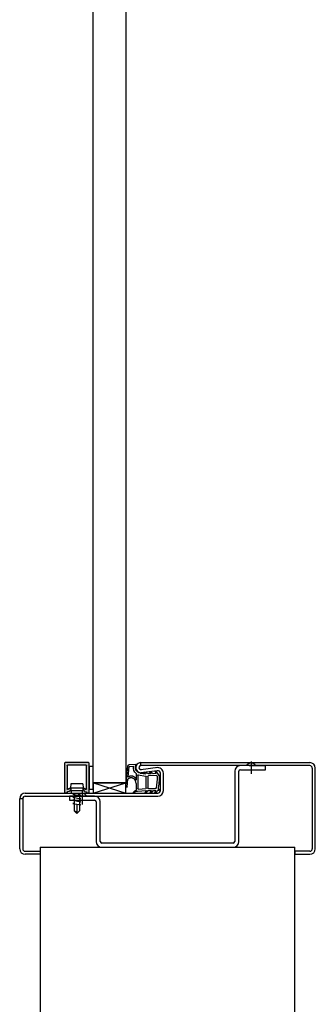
# Model space of a CAD drawing. Header units: millimetres. Extents: x -4577 to 1032787, y -66234 to 201209.
# Tile 41 of 256: x 17370 to 17515, y -34474 to -33991. Entities that reach past the tile are written whole.
import ezdxf

# ---------------------------------------------------------------- set-up
doc = ezdxf.new("R2010")
doc.units = ezdxf.units.MM
doc.linetypes.add('510_5_2OG_ELT_1004$0$11-07-22_DS_2OG$0$AUSGEZOGEN', pattern=[0])
for name, color, linetype in [('510_5_2OG_ELT_1004$0$11-07-22_DS_2OG$0$2DKont', 8, '510_5_2OG_ELT_1004$0$11-07-22_DS_2OG$0$AUSGEZOGEN'), ('510_5_2OG_ELT_1004$0$11-07-22_DS_2OG$0$2DMitte', 8, '510_5_2OG_ELT_1004$0$11-07-22_DS_2OG$0$AUSGEZOGEN'), ('510_5_2OG_ELT_1004$0$11-07-22_DS_2OG$0$2DSchraff', 8, '510_5_2OG_ELT_1004$0$11-07-22_DS_2OG$0$AUSGEZOGEN'), ('510_5_2OG_ELT_1004$0$11-07-22_DS_2OG$0$Mieterausbau', 8, '510_5_2OG_ELT_1004$0$11-07-22_DS_2OG$0$AUSGEZOGEN')]:
    doc.layers.add(name, color=color, linetype=linetype)

# ---------------------------------------------------------------- blocks, each defined once
blk = doc.blocks.new('510_5_2OG_ELT_1004$0$11-07-22_DS_2OG$0$LascheTyp2', base_point=(-0.048, 0))
for p, q in [((0.03299999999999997, 0.03725), (0.03299999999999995, 0.00275)), ((0.035, 0.00275), (0.035, 0.03725)), ((0.03575, 0.038), (0.048, 0.038)), ((-0.035, 0.02225), (-0.035, 0.00275)), ((-0.033, 0.00275), (-0.033, 0.02225)), ((0.03224999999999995, 0.002), (-0.03225, 0.002)), ((-0.03225, 0), (0.03225, 0))]:
    blk.add_line(p, q)
for points in [[(0.048, 0.038), (0.048, 0.04), (0.03574999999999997, 0.04)], [(-0.03575, 0.025), (-0.048, 0.025), (-0.048, 0.023), (-0.03575, 0.023)]]:
    blk.add_lwpolyline(points)
for centre, radius, start, end in [((0.03574999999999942, 0.03725000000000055), 0.002749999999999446, 89.99999999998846, 179.9999999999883), ((0.04099999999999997, 0.03861538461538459), 0.002684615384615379, 31.04822199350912, 148.9517780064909), ((0.03575, 0.03725), 0.00075, 90.00000000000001, 180), ((-0.041875, 0.02361538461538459), 0.002684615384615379, 31.04822199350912, 148.9517780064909), ((-0.03575, 0.02225), 0.00275, 0, 90), ((-0.03575000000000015, 0.02224999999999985), 0.0007500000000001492, 359.9999999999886, 89.9999999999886), ((-0.03225, 0.00275), 0.00275, 180, 270), ((-0.03224999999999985, 0.002750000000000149), 0.0007500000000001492, 179.9999999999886, 269.9999999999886), ((0.03224999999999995, 0.00275), 0.00075, 270.0000000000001, 360), ((0.03225000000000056, 0.002749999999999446), 0.002749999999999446, 269.9999999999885, 359.9999999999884)]:
    blk.add_arc(centre, radius, start, end)
at = {"layer": '510_5_2OG_ELT_1004$0$11-07-22_DS_2OG$0$2DMitte'}
for p, q in [((0.04099999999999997, 0.04199999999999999), (0.04099999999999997, 0.03599999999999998)), ((-0.041875, 0.02699999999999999), (-0.041875, 0.02099999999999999))]:
    blk.add_line(p, q, dxfattribs=at)
blk = doc.blocks.new('510_5_2OG_ELT_1004$0$11-07-22_DS_2OG$0$G01_Schr', base_point=(-0.006000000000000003, -0.01000000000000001))
at = {"layer": '510_5_2OG_ELT_1004$0$11-07-22_DS_2OG$0$2DSchraff'}
h = blk.add_hatch(color=7, dxfattribs=at)
h.dxf.hatch_style = 2
h.paths.add_polyline_path([(-0.006, 0.0003000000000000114), (-0.005999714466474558, 0.0002869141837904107), (-0.005998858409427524, 0.0002738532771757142), (-0.005997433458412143, 0.0002608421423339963), (-0.005995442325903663, 0.0002479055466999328), (-0.005992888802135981, 0.0002350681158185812), (-0.00598977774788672, 0.0002223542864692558), (-0.005986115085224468, 0.0002097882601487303), (-0.005981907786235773, 0.0001973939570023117), (-0.005977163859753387, 0.0001851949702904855), (-0.005971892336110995, 0.0001732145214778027), (-0.005966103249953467, 0.0001614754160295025), (-0.005959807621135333, 0.0001500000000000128), (-0.005953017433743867, 0.0001388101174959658), (-0.005945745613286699, 0.0001279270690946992), (-0.005938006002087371, 0.0001173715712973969), (-0.005929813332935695, 0.0001071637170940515), (-0.005921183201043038, 9.732293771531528e-05), (-0.005912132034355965, 8.78679656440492e-05), (-0.005902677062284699, 7.881679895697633e-05), (-0.005892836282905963, 7.018666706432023e-05), (-0.005882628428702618, 6.199399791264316e-05), (-0.005872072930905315, 5.425438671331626e-05), (-0.005861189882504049, 4.698256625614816e-05), (-0.005850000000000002, 4.019237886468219e-05), (-0.005838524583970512, 3.389675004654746e-05), (-0.005826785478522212, 2.810766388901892e-05), (-0.005814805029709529, 2.283614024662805e-05), (-0.005802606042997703, 1.809221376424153e-05), (-0.005790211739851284, 1.388491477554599e-05), (-0.005777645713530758, 1.022225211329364e-05), (-0.005764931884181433, 7.111197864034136e-06), (-0.005752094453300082, 4.557674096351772e-06), (-0.005739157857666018, 2.566541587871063e-06), (-0.0057261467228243, 1.141590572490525e-06), (-0.005713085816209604, 2.855335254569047e-07), (-0.005700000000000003, 1.4210854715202e-17), (-0.00509999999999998, 1.4210854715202e-17), (-0.005086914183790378, 2.855335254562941e-07), (-0.005073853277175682, 1.141590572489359e-06), (-0.005060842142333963, 2.566541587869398e-06), (-0.0050479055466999, 4.557674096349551e-06), (-0.005035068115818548, 7.111197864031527e-06), (-0.005022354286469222, 1.022225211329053e-05), (-0.005009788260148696, 1.38849147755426e-05), (-0.004997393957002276, 1.809221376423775e-05), (-0.00498519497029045, 2.283614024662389e-05), (-0.004973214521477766, 2.81076638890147e-05), (-0.004961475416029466, 3.389675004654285e-05), (-0.004949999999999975, 4.019237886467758e-05), (-0.004938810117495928, 4.698256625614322e-05), (-0.004927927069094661, 5.425438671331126e-05), (-0.004917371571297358, 6.199399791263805e-05), (-0.004907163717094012, 7.018666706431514e-05), (-0.004897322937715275, 7.881679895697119e-05), (-0.004887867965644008, 8.786796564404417e-05), (-0.004878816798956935, 9.732293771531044e-05), (-0.004870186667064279, 0.0001071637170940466), (-0.004861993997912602, 0.0001173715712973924), (-0.004854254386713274, 0.0001279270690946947), (-0.004846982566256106, 0.0001388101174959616), (-0.004840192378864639, 0.0001500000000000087), (-0.004833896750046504, 0.0001614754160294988), (-0.004828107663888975, 0.0001732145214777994), (-0.004822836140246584, 0.0001851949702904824), (-0.004818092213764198, 0.0001973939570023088), (-0.004813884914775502, 0.0002097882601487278), (-0.004810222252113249, 0.0002223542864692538), (-0.004807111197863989, 0.0002350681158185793), (-0.004804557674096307, 0.0002479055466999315), (-0.004802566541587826, 0.0002608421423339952), (-0.004801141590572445, 0.0002738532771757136), (-0.004800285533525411, 0.0002869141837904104), (-0.004799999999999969, 0.0003000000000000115), (-0.004799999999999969, 0.0004251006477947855), (-0.004799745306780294, 0.0004374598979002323), (-0.004798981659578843, 0.0004497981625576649), (-0.004797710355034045, 0.0004620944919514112), (-0.004795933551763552, 0.0004743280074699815), (-0.004793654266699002, 0.0004864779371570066), (-0.004790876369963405, 0.000498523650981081), (-0.004787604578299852, 0.0005104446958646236), (-0.004783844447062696, 0.0005222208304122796), (-0.004779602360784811, 0.0005338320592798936), (-0.004774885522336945, 0.0005452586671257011), (-0.004769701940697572, 0.0005564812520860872), (-0.004764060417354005, 0.0005674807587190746), (-0.004757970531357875, 0.0005782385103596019), (-0.004751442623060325, 0.000588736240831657), (-0.004744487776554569, 0.0005989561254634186), (-0.004737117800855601, 0.0006088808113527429), (-0.004729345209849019, 0.0006184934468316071), (-0.004721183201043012, 0.0006277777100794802), (-0.004712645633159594, 0.0006367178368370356), (-0.004703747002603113, 0.0006452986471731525), (-0.004694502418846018, 0.0006535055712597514), (-0.004684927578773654, 0.0006613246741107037), (-0.004675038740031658, 0.0006687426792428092), (-0.004664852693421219, 0.0006757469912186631), (-0.004654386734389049, 0.000682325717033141), (-0.004643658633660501, 0.0006884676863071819), (-0.004632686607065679, 0.0006941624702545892), (-0.004621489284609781, 0.0006994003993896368), (-0.004610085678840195, 0.000704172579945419), (-0.004598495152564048, 0.0007084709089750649), (-0.004586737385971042, 0.0007122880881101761), (-0.004574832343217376, 0.0007156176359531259), (-0.004562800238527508, 0.0007184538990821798), (-0.004550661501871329, 0.0007207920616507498), (-0.004538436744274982, 0.0007226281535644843), (-0.00452614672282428, 0.0007239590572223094), (-0.00379080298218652, 0.0007882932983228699), (-0.003782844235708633, 0.0007890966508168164), (-0.003774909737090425, 0.0007901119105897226), (-0.00376700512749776, 0.0007913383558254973), (-0.00375913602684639, 0.0007927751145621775), (-0.003751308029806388, 0.0007944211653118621), (-0.003743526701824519, 0.0007962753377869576), (-0.003735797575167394, 0.0007983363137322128), (-0.003728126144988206, 0.0008006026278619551), (-0.003720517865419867, 0.0008030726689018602), (-0.003712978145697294, 0.0008057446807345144), (-0.00370551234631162, 0.0008086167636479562), (-0.003698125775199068, 0.0008116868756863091), (-0.003690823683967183, 0.0008149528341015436), (-0.003683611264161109, 0.0008184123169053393), (-0.003676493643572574, 0.0008220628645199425), (-0.003669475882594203, 0.0008259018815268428), (-0.003662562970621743, 0.0008299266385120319), (-0.003655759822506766, 0.0008341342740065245), (-0.00364907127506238, 0.0008385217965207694), (-0.003642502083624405, 0.0008430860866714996), (-0.003636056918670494, 0.0008478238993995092), (-0.003629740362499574, 0.0008527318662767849), (-0.003623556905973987, 0.0008578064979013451), (-0.003617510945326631, 0.0008630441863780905), (-0.003611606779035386, 0.0008684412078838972), (-0.003605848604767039, 0.0008739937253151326), (-0.003600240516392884, 0.000879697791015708), (-0.00359478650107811, 0.0008855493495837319), (-0.003589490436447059, 0.0008915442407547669), (-0.00358435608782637, 0.0008976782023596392), (-0.00357938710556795, 0.0009039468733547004), (-0.003574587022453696, 0.0009103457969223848), (-0.003569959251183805, 0.0009168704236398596), (-0.003565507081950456, 0.0009235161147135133), (-0.003561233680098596, 0.000930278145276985), (-0.003557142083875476, 0.0009371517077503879), (-0.00302483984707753, 0.001859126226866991), (-0.003013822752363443, 0.001902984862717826), (-0.003006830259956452, 0.001947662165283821), (-0.003003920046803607, 0.001992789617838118), (-0.003005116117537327, 0.002037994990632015), (-0.003010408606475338, 0.002082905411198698), (-0.003019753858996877, 0.002127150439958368), (-0.003033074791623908, 0.002170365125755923), (-0.003050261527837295, 0.00221219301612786), (-0.003071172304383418, 0.002252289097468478), (-0.003095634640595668, 0.00229032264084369), (-0.003123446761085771, 0.002325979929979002), (-0.00315437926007, 0.002358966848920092), (-0.003188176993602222, 0.0023890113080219), (-0.003224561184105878, 0.002415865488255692), (-0.003263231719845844, 0.002439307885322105), (-0.003303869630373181, 0.002459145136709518), (-0.003346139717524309, 0.002475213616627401), (-0.003389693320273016, 0.002487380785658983), (-0.003434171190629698, 0.00249554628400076), (-0.003479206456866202, 0.002499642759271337), (-0.003524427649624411, 0.002499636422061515), (-0.003569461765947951, 0.002495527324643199), (-0.003613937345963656, 0.002487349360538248), (-0.00365748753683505, 0.002475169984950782), (-0.003699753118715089, 0.002459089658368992), (-0.003740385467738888, 0.002439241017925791), (-0.003779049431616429, 0.002415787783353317), (-0.003815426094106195, 0.002388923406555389), (-0.003849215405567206, 0.002358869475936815), (-0.003880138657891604, 0.002325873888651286), (-0.003907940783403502, 0.002290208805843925), (-0.003932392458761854, 0.002252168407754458), (-0.003953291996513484, 0.002212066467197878), (-0.003970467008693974, 0.002170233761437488), (-0.003983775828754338, 0.00212701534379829), (-0.003993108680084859, 0.002082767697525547), (-0.003999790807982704, 0.002049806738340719), (-0.004009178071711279, 0.00201751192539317), (-0.004021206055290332, 0.001986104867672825), (-0.004035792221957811, 0.00195580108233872), (-0.00405283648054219, 0.001926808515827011), (-0.004072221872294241, 0.001899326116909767), (-0.00409381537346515, 0.001873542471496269), (-0.004117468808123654, 0.001849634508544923), (-0.004143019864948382, 0.001827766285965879), (-0.004170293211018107, 0.001808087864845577), (-0.004199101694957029, 0.00179073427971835), (-0.004229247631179, 0.001775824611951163), (-0.004260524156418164, 0.001763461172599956), (-0.004292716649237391, 0.001753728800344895), (-0.004325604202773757, 0.001746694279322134), (-0.004358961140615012, 0.001742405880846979), (-0.004392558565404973, 0.001740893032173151), (-0.004426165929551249, 0.001742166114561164), (-0.004459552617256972, 0.001746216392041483), (-0.004492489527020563, 0.001753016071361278), (-0.00452475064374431, 0.001762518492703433), (-0.00455611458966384, 0.001774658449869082), (-0.004586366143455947, 0.00178935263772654), (-0.004615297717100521, 0.001806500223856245), (-0.004642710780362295, 0.001825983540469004), (-0.004668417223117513, 0.001847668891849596), (-0.004692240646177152, 0.001871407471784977), (-0.004714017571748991, 0.001897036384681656), (-0.004733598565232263, 0.001924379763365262), (-0.004750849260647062, 0.001953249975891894), (-0.004765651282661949, 0.001983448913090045), (-0.004777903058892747, 0.002014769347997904), (-0.004787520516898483, 0.002046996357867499), (-0.004794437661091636, 0.002079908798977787), (-0.004798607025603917, 0.002113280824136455), (-0.004799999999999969, 0.002146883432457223), (-0.004799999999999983, 0.0135), (-0.00479971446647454, 0.0135130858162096), (-0.004798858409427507, 0.0135261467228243), (-0.004797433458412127, 0.01353915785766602), (-0.004795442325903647, 0.01355209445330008), (-0.004792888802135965, 0.01356493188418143), (-0.004789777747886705, 0.01357764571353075), (-0.004786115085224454, 0.01359021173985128), (-0.004781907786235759, 0.0136026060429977), (-0.004777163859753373, 0.01361480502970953), (-0.004771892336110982, 0.01362678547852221), (-0.004766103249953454, 0.01363852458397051), (-0.00475980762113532, 0.01365), (-0.004753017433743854, 0.01366118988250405), (-0.004745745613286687, 0.01367207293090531), (-0.00473800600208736, 0.01368262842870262), (-0.004729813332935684, 0.01369283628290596), (-0.004721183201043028, 0.0137026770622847), (-0.004712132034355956, 0.01371213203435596), (-0.00470267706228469, 0.01372118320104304), (-0.004692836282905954, 0.0137298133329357), (-0.004682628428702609, 0.01373800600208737), (-0.004672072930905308, 0.0137457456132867), (-0.004661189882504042, 0.01375301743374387), (-0.004649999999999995, 0.01375980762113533), (-0.004638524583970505, 0.01376610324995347), (-0.004626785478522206, 0.013771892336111), (-0.004614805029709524, 0.01377716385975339), (-0.004602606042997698, 0.01378190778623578), (-0.004590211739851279, 0.01378611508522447), (-0.004577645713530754, 0.01378977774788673), (-0.004564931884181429, 0.01379288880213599), (-0.004552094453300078, 0.01379544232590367), (-0.004539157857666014, 0.01379743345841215), (-0.004526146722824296, 0.01379885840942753), (-0.0045130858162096, 0.01379971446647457), (-0.004499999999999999, 0.01380000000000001), (0.004500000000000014, 0.01380000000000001), (0.004513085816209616, 0.01379971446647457), (0.004526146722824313, 0.01379885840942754), (0.004539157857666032, 0.01379743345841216), (0.004552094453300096, 0.01379544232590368), (0.004564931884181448, 0.01379288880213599), (0.004577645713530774, 0.01378977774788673), (0.0045902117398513, 0.01378611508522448), (0.00460260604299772, 0.01378190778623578), (0.004614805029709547, 0.0137771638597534), (0.00462678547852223, 0.01377189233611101), (0.004638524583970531, 0.01376610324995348), (0.004650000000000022, 0.01375980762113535), (0.004661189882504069, 0.01375301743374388), (0.004672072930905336, 0.01374574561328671), (0.004682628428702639, 0.01373800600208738), (0.004692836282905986, 0.0137298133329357), (0.004702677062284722, 0.01372118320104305), (0.004712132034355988, 0.01371213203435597), (0.004721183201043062, 0.01370267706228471), (0.004729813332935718, 0.01369283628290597), (0.004738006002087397, 0.01368262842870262), (0.004745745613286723, 0.01367207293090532), (0.004753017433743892, 0.01366118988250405), (0.004759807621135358, 0.01365000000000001), (0.004766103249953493, 0.01363852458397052), (0.004771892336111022, 0.01362678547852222), (0.004777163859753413, 0.01361480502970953), (0.0047819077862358, 0.01360260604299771), (0.004786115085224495, 0.01359021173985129), (0.004789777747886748, 0.01357764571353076), (0.004792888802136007, 0.01356493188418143), (0.004795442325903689, 0.01355209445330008), (0.00479743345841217, 0.01353915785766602), (0.00479885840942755, 0.0135261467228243), (0.004799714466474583, 0.0135130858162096), (0.004800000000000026, 0.0135), (0.004800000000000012, 0.002146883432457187), (0.004798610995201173, 0.002113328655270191), (0.004794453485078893, 0.002080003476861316), (0.004787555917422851, 0.002047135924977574), (0.004777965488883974, 0.002014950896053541), (0.00476574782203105, 0.001983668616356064), (0.004750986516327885, 0.001953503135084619), (0.004733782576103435, 0.001924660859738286), (0.004714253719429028, 0.001897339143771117), (0.00469253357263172, 0.001871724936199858), (0.004668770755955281, 0.001847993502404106), (0.004643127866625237, 0.001826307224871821), (0.004615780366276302, 0.001806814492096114), (0.004586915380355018, 0.001789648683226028), (0.004556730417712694, 0.00177492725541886), (0.004525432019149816, 0.001762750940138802), (0.004493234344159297, 0.001753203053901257), (0.004460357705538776, 0.001746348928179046), (0.004427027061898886, 0.001742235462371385), (0.004393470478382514, 0.001740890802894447), (0.004359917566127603, 0.001742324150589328), (0.004326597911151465, 0.001746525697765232), (0.004293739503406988, 0.001753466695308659), (0.004261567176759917, 0.001763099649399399), (0.004230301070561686, 0.001775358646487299), (0.004200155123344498, 0.001790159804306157), (0.004171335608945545, 0.001807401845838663), (0.004144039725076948, 0.001826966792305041), (0.004118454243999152, 0.001848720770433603), (0.004094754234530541, 0.001872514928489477), (0.004073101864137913, 0.001898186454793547), (0.004053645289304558, 0.001925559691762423), (0.004036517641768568, 0.001954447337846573), (0.004021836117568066, 0.00198465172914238), (0.004009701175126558, 0.002015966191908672), (0.004000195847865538, 0.00204817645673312), (0.003993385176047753, 0.002081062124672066), (0.003983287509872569, 0.002125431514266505), (0.00396926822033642, 0.002168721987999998), (0.003951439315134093, 0.002210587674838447), (0.003929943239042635, 0.002250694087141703), (0.003904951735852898, 0.002288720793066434), (0.003876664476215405, 0.002324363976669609), (0.003845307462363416, 0.002357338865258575), (0.003811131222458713, 0.002387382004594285), (0.003774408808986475, 0.002414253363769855), (0.003735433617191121, 0.002437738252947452), (0.003694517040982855, 0.002457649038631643), (0.003651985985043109, 0.002473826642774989), (0.003608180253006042, 0.002486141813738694), (0.003563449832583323, 0.002494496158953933), (0.003518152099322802, 0.002498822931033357), (0.00347264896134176, 0.002499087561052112), (0.003427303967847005, 0.002495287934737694), (0.003382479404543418, 0.002487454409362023), (0.003338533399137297, 0.002475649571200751), (0.003295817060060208, 0.002459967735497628), (0.003254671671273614, 0.002440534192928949), (0.003215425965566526, 0.002417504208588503), (0.003178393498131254, 0.002391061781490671), (0.003143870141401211, 0.002361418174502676), (0.003112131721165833, 0.002328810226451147), (0.003083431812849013, 0.002293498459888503), (0.003057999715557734, 0.002255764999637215), (0.003036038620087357, 0.002215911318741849), (0.003017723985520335, 0.002174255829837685), (0.003003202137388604, 0.002131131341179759), (0.00299258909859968, 0.00208688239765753), (0.002985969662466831, 0.002041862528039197), (0.002983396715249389, 0.001996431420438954), (0.002984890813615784, 0.001950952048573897), (0.002990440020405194, 0.001905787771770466), (0.002999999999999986, 0.001861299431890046), (0.00353230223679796, 0.0009393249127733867), (0.00353639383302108, 0.0009324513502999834), (0.003540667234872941, 0.0009256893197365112), (0.003545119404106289, 0.0009190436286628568), (0.003549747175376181, 0.0009125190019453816), (0.003554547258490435, 0.0009061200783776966), (0.003559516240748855, 0.0008998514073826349), (0.003564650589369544, 0.0008937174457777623), (0.003569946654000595, 0.0008877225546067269), (0.00357540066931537, 0.0008818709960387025), (0.003581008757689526, 0.0008761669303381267), (0.003586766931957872, 0.0008706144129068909), (0.003592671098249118, 0.0008652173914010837), (0.003598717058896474, 0.000859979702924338), (0.003604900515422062, 0.0008549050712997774), (0.003611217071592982, 0.0008499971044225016), (0.003617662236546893, 0.0008452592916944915), (0.003624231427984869, 0.0008406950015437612), (0.003630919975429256, 0.0008363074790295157), (0.003637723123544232, 0.0008320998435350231), (0.003644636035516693, 0.0008280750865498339), (0.003651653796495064, 0.0008242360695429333), (0.003658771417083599, 0.0008205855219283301), (0.003665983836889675, 0.0008171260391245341), (0.003673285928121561, 0.0008138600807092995), (0.003680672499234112, 0.0008107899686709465), (0.003688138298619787, 0.0008079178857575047), (0.003695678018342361, 0.0008052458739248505), (0.003703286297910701, 0.0008027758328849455), (0.003710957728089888, 0.0008005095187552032), (0.003718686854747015, 0.000798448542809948), (0.003726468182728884, 0.0007965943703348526), (0.003734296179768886, 0.0007949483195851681), (0.003742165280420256, 0.0007935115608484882), (0.003750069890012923, 0.0007922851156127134), (0.00375800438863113, 0.0007912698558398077), (0.003765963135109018, 0.0007904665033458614), (0.004526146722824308, 0.0007239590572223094), (0.00453843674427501, 0.0007226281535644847), (0.004550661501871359, 0.0007207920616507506), (0.004562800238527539, 0.0007184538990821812), (0.004574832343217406, 0.0007156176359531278), (0.004586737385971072, 0.0007122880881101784), (0.00459849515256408, 0.0007084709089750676), (0.004610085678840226, 0.000704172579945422), (0.004621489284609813, 0.00069940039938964), (0.004632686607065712, 0.0006941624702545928), (0.004643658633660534, 0.0006884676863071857), (0.004654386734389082, 0.0006823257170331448), (0.004664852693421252, 0.0006757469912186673), (0.004675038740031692, 0.0006687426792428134), (0.004684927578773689, 0.000661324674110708), (0.004694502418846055, 0.0006535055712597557), (0.00470374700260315, 0.0006452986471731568), (0.00471264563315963, 0.00063671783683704), (0.004721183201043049, 0.0006277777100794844), (0.004729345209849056, 0.0006184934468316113), (0.00473711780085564, 0.000608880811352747), (0.004744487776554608, 0.0005989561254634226), (0.004751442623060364, 0.0005887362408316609), (0.004757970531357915, 0.0005782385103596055), (0.004764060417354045, 0.0005674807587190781), (0.004769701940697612, 0.0005564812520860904), (0.004774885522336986, 0.000545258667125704), (0.004779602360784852, 0.0005338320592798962), (0.004783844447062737, 0.000522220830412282), (0.004787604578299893, 0.0005104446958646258), (0.004790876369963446, 0.0004985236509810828), (0.004793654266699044, 0.000486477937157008), (0.004795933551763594, 0.0004743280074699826), (0.004797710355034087, 0.000462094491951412), (0.004798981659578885, 0.0004497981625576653), (0.004799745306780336, 0.0004374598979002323), (0.004800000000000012, 0.0004251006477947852), (0.004800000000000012, 0.0003000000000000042), (0.004800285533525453, 0.0002869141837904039), (0.004801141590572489, 0.0002738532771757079), (0.004802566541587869, 0.0002608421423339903), (0.004804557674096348, 0.0002479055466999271), (0.004807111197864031, 0.0002350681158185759), (0.004810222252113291, 0.000222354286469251), (0.004813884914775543, 0.0002097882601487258), (0.004818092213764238, 0.0001973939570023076), (0.004822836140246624, 0.0001851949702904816), (0.004828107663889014, 0.0001732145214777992), (0.004833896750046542, 0.0001614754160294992), (0.004840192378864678, 0.0001500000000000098), (0.004846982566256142, 0.000138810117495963), (0.00485425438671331, 0.0001279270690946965), (0.004861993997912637, 0.0001173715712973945), (0.004870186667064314, 0.0001071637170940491), (0.004878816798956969, 9.732293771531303e-05), (0.004887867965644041, 8.786796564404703e-05), (0.004897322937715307, 7.881679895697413e-05), (0.004907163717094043, 7.018666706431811e-05), (0.004917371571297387, 6.199399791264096e-05), (0.00492792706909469, 5.425438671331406e-05), (0.004938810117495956, 4.698256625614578e-05), (0.004950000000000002, 4.01923788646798e-05), (0.004961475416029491, 3.38967500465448e-05), (0.004973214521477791, 2.810766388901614e-05), (0.004985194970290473, 2.283614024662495e-05), (0.004997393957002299, 1.809221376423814e-05), (0.005009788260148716, 1.388491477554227e-05), (0.005022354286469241, 1.022225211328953e-05), (0.005035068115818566, 7.111197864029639e-06), (0.005047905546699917, 4.557674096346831e-06), (0.00506084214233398, 2.566541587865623e-06), (0.005073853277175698, 1.14159057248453e-06), (0.005086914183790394, 2.855335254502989e-07), (0.005099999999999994, 7.049916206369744e-18), (0.005700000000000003, 0), (0.005713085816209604, 2.855335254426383e-07), (0.0057261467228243, 1.141590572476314e-06), (0.005739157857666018, 2.566541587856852e-06), (0.005752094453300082, 4.557674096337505e-06), (0.005764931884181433, 7.111197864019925e-06), (0.005777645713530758, 1.022225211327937e-05), (0.005790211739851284, 1.388491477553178e-05), (0.005802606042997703, 1.809221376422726e-05), (0.005814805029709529, 2.283614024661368e-05), (0.005826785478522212, 2.810766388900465e-05), (0.005838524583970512, 3.389675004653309e-05), (0.005850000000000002, 4.019237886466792e-05), (0.005861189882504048, 4.698256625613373e-05), (0.005872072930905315, 5.425438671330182e-05), (0.005882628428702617, 6.199399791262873e-05), (0.005892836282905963, 7.018666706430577e-05), (0.005902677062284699, 7.881679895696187e-05), (0.005912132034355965, 8.786796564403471e-05), (0.005921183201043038, 9.732293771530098e-05), (0.005929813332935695, 0.0001071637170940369), (0.005938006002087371, 0.0001173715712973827), (0.005945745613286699, 0.0001279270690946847), (0.005953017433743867, 0.0001388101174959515), (0.005959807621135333, 0.0001499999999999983), (0.005966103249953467, 0.0001614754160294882), (0.005971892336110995, 0.0001732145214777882), (0.005977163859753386, 0.0001851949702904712), (0.005981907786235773, 0.0001973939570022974), (0.005986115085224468, 0.0002097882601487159), (0.00598977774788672, 0.0002223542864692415), (0.005992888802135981, 0.0002350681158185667), (0.005995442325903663, 0.0002479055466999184), (0.005997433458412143, 0.0002608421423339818), (0.005998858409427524, 0.0002738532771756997), (0.005999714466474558, 0.0002869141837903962), (0.006, 0.0002999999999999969), (0.006000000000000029, 0.01469999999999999), (0.005999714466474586, 0.01471308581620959), (0.005998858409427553, 0.01472614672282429), (0.005997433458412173, 0.014739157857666), (0.005995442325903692, 0.01475209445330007), (0.00599288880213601, 0.01476493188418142), (0.005989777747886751, 0.01477764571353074), (0.0059861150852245, 0.01479021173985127), (0.005981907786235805, 0.01480260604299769), (0.005977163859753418, 0.01481480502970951), (0.005971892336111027, 0.0148267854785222), (0.0059661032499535, 0.0148385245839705), (0.005959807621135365, 0.01484999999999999), (0.005953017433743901, 0.01486118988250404), (0.005945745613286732, 0.0148720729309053), (0.005938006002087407, 0.0148826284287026), (0.00592981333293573, 0.01489283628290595), (0.005921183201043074, 0.01490267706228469), (0.005912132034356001, 0.01491213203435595), (0.005902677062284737, 0.01492118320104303), (0.005892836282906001, 0.01492981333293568), (0.005882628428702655, 0.01493800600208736), (0.005872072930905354, 0.01494574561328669), (0.005861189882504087, 0.01495301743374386), (0.005850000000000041, 0.01495980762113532), (0.005838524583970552, 0.01496610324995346), (0.005826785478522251, 0.01497189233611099), (0.005814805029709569, 0.01497716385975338), (0.005802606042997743, 0.01498190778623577), (0.005790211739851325, 0.01498611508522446), (0.0057776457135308, 0.01498977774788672), (0.005764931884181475, 0.01499288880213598), (0.005752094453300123, 0.01499544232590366), (0.005739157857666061, 0.01499743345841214), (0.005726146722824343, 0.01499885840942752), (0.005713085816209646, 0.01499971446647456), (0.005700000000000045, 0.015), (-0.005699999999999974, 0.015), (-0.005713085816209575, 0.01499971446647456), (-0.005726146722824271, 0.01499885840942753), (-0.00573915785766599, 0.01499743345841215), (-0.005752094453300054, 0.01499544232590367), (-0.005764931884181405, 0.01499288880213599), (-0.005777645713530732, 0.01498977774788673), (-0.005790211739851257, 0.01498611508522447), (-0.005802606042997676, 0.01498190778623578), (-0.005814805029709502, 0.01497716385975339), (-0.005826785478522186, 0.014971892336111), (-0.005838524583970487, 0.01496610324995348), (-0.005849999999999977, 0.01495980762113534), (-0.005861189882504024, 0.01495301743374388), (-0.005872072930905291, 0.01494574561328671), (-0.005882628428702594, 0.01493800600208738), (-0.005892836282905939, 0.01492981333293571), (-0.005902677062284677, 0.01492118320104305), (-0.005912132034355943, 0.01491213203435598), (-0.005921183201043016, 0.01490267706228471), (-0.005929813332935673, 0.01489283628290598), (-0.00593800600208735, 0.01488262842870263), (-0.005945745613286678, 0.01487207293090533), (-0.005953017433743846, 0.01486118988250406), (-0.005959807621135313, 0.01485000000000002), (-0.005966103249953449, 0.01483852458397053), (-0.005971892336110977, 0.01482678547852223), (-0.005977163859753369, 0.01481480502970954), (-0.005981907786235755, 0.01480260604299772), (-0.005986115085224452, 0.0147902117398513), (-0.005989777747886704, 0.01477764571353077), (-0.005992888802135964, 0.01476493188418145), (-0.005995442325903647, 0.0147520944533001), (-0.005997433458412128, 0.01473915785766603), (-0.005998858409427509, 0.01472614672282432), (-0.005999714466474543, 0.01471308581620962), (-0.005999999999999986, 0.01470000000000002)])
at = {"layer": '510_5_2OG_ELT_1004$0$11-07-22_DS_2OG$0$2DKont'}
for p, q in [((-0.006, 0.0003000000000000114), (-0.005999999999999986, 0.01470000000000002)), ((-0.005699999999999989, 0.015), (0.005700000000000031, 0.015)), ((0.006000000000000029, 0.01469999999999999), (0.006, 0.0002999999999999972)), ((-0.004799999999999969, 0.002146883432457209), (-0.004799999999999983, 0.0135)), ((-0.004499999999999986, 0.01380000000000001), (0.004500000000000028, 0.01380000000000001)), ((0.004800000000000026, 0.0135), (0.004800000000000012, 0.002146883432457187)), ((-0.005700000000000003, 1.4210854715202e-17), (-0.005099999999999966, 1.4210854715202e-17)), ((-0.004799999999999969, 0.0003000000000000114), (-0.004799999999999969, 0.0004251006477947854)), ((-0.00379080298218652, 0.0007882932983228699), (-0.004526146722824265, 0.0007239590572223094)), ((-0.003024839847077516, 0.001859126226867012), (-0.003557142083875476, 0.0009371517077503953)), ((-0.003, 0.004500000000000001), (-0.003149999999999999, 0.002599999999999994)), ((0.003149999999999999, 0.002599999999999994), (-0.003149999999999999, 0.002599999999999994)), ((-0.003149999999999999, 0.002599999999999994), (-0.00275, 0.001299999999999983)), ((-0.003, 0.004500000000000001), (0.003, 0.004500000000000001)), ((0.00275, 0.001299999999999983), (-0.00275, 0.001299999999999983)), ((-0.00275, 0), (-0.00275, 0.001300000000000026)), ((0.00275, 0), (-0.00275, 0)), ((-0.001349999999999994, 0), (-0.001349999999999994, -0.008650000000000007)), ((0.003149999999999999, 0.002599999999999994), (0.00275, 0.001299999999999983)), ((0.00275, 0.00129999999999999), (0.00275, 0)), ((0.003, 0.004500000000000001), (0.003149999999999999, 0.002599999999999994)), ((0.003, 0.001861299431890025), (0.00353230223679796, 0.0009393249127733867)), ((0.003765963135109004, 0.0007904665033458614), (0.004526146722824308, 0.0007239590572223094)), ((0.004800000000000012, 0.0004251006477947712), (0.004800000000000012, 0.0003000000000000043)), ((0.005100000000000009, 7.105427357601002e-18), (0.005700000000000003, 0)), ((0.001900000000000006, -0.0005), (-0.001900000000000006, -0.001250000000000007)), ((-0.001900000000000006, -0.001250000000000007), (-0.001900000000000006, -0.001250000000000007)), ((-0.001900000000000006, -0.001250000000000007), (-0.001349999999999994, -0.001358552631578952)), ((0.001900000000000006, -0.002000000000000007), (-0.001900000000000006, -0.002750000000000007)), ((-0.001900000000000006, -0.002750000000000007), (-0.001349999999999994, -0.00285855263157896)), ((0.001900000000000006, -0.003500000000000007), (-0.001900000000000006, -0.004250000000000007)), ((-0.001900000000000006, -0.004250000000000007), (-0.001349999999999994, -0.004358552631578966)), ((0.001349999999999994, -7.105427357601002e-18), (0.001349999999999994, -0.008650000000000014)), ((0.001349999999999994, -0.0003914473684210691), (0.001900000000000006, -0.0005)), ((0.001349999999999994, -0.001891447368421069), (0.001900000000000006, -0.002000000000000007)), ((0.001349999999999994, -0.003391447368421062), (0.001900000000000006, -0.003500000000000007)), ((0.001900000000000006, -0.005000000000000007), (-0.001900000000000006, -0.005750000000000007)), ((-0.001900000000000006, -0.005750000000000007), (-0.001349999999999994, -0.005858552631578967)), ((0, -0.01000000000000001), (-0.001349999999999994, -0.008650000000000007)), ((0, -0.005375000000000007), (0, -0.01000000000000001)), ((0.001349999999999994, -0.008650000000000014), (0, -0.009053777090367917)), ((0, -0.01000000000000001), (0.001349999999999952, -0.00865000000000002)), ((0.001349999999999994, -0.004891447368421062), (0.001900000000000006, -0.005000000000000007))]:
    blk.add_line(p, q, dxfattribs=at)
for centre, radius, start, end in [((-0.005699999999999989, 0.01470000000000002), 0.0003, 90, 180), ((0.005700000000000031, 0.01469999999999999), 0.0003, 0, 90), ((-0.004499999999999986, 0.0135), 0.0003, 90, 180), ((0.004500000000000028, 0.0135), 0.0003, 0, 90), ((-0.005700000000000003, 0.0003000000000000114), 0.0003, 180, 270), ((-0.005099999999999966, 0.0003000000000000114), 0.0003, 270, 360), ((-0.004394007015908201, 0.002146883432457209), 0.0004059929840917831, 180, 350.6697831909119), ((-0.004499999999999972, 0.0004251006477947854), 0.0003, 94.99999999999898, 180), ((-0.003501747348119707, 0.002002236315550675), 0.0004979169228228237, 343.2965852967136, 170.8911161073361), ((-0.003816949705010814, 0.001087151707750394), 0.0003, 275.0000000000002, 329.9999999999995), ((0.003492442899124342, 0.001990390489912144), 0.0005090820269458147, 10.25958158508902, 194.6892314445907), ((0.003792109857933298, 0.001089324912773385), 0.0003, 210.0000000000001, 265.0000000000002), ((0.004394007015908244, 0.002146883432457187), 0.0004059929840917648, 189.3302168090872, 360), ((0.004500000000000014, 0.0004251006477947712), 0.0003, 0, 85.00000000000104), ((0.005100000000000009, 0.0003000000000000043), 0.0003, 180, 270), ((0.005700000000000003, 0.0002999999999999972), 0.0003, 270, 360)]:
    blk.add_arc(centre, radius, start, end, dxfattribs=at)
blk = doc.blocks.new('510_5_2OG_ELT_1004$0$11-07-22_DS_2OG$0$DichtngEinbau', base_point=(-0.01250000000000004, -0.004999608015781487, -0.004434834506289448))
for p, q in [((-0.01244353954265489, 0.009586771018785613), (-0.0110718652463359, 0.01084557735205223)), ((-0.01127186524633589, 0.009813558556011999), (-0.012105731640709, 0.009224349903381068)), ((-0.01127186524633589, 0.00861355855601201), (-0.01127186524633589, 0.009813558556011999)), ((-0.0110718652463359, 0.01084557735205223), (-0.01107186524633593, 0.01146355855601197)), ((-0.01067186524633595, 0.01146355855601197), (-0.01067186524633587, 0.01088368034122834)), ((-0.003923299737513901, 0.01014548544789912), (-0.004061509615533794, 0.006130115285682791)), ((-0.00387186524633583, 0.011463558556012), (-0.00175609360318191, 0.009894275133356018)), ((-0.00293845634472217, 0.009732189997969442), (-0.002984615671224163, 0.0085320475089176)), ((-0.001959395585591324, 0.00944246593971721), (-0.00293845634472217, 0.009732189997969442)), ((-0.01244353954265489, 0.007436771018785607), (-0.01127186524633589, 0.00861355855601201)), ((-0.01244353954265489, 0.004864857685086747), (-0.01127186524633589, 0.006041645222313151)), ((-0.01127186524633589, 0.007663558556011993), (-0.01210573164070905, 0.007074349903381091)), ((-0.01127186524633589, 0.005091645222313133), (-0.01210573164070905, 0.004502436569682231)), ((-0.01147684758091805, 0.0007782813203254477), (-0.01127186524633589, 0.005091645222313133)), ((-0.01127186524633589, 0.006041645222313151), (-0.01127186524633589, 0.007663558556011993)), ((-0.01027186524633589, 0.006141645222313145), (-0.01027186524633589, 0.009645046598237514)), ((-0.004361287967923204, 0.005841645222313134), (-0.009971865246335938, 0.005841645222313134)), ((-0.009971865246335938, 0.005091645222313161), (-0.004413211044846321, 0.005091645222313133)), ((-0.002728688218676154, 0.002114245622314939), (-0.003078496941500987, 0.004881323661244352)), ((-0.002769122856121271, 0.004099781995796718), (-0.003078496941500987, 0.00488132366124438)), ((-0.003025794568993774, 0.0074103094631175), (-0.003052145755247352, 0.006145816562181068)), ((-0.003052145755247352, 0.006145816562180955), (-0.002283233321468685, 0.004196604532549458)), ((-0.002417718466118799, 0.006781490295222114), (-0.003025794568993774, 0.007410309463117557)), ((-0.002984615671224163, 0.0085320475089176), (-0.00198199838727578, 0.007017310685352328)), ((-0.008361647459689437, 0.0001540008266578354), (-0.01106737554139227, 0.0001540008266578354)), ((-0.01047796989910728, 0.001207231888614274), (-0.01027186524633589, 0.00479164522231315)), ((-0.003770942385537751, 0.000907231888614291), (-0.01017796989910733, 0.000907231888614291)), ((-0.00635895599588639, -0.000421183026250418), (-0.007709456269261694, 4.467442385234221e-05)), ((-0.002932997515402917, 0.0001540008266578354), (-0.006188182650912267, 0.0001540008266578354)), ((-0.003475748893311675, 0.001260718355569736), (-0.004113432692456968, 0.004780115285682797)), ((-0.01248818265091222, -0.001239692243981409), (-0.01248818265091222, -0.001239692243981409)), ((-0.009429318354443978, -0.004294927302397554), (-0.005595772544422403, -0.003890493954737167)), ((-0.0090733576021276, -0.004955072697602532), (0.0009743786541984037, -0.003892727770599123)), ((-0.004598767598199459, -0.003785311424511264), (0.0005219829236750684, -0.003245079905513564)), ((0.0005402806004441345, -0.003183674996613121), (0.0006745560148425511, -0.001381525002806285)), ((0.001552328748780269, -0.003059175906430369), (0.001779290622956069, -1.305356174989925e-05))]:
    blk.add_line(p, q)
for points in [[(-0.01243844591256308, -0.001083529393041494), (-0.01232717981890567, -0.001004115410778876), (-0.01222115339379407, -0.0009178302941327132), (-0.01212079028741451, -0.0008250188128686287), (-0.01202649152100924, -0.0007260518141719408), (-0.0119386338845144, -0.0006213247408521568), (-0.0118575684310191, -0.0005112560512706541), (-0.01178361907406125, -0.0003962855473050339), (-0.01171708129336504, -0.0002768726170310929), (-0.01165822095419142, -0.0001534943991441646), (-0.01160727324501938, -2.664387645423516e-05), (-0.01156444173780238, 0.0001031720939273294), (-0.01152989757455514, 0.0002354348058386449), (-0.0115037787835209, 0.0003696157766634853), (-0.01148618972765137, 0.0005051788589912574), (-0.01147720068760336, 0.0006415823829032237), (-0.01147684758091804, 0.0007782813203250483)], [(-0.01232057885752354, -0.001294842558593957), (-0.01218122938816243, -0.00121022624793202), (-0.01204691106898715, -0.001117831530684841), (-0.01191805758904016, -0.001017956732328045), (-0.0117950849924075, -0.0009109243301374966), (-0.01167839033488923, -0.000797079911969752), (-0.01156835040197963, -0.0006767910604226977), (-0.01146532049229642, -0.0005504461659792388), (-0.01136963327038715, -0.0004184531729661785), (-0.01128159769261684, -0.0002812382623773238), (-0.01120149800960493, -0.0001392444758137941), (-0.01112959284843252, 7.069715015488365e-06), (-0.01106611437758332, 0.0001572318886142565)], [(-0.01047796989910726, 0.001207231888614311), (-0.01047341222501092, 0.001155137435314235), (-0.01045987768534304, 0.001104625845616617), (-0.0104377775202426, 0.00105723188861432), (-0.01040778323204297, 0.001014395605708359), (-0.01037080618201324, 0.000977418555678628), (-0.01032796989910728, 0.0009474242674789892), (-0.01028057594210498, 0.0009253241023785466), (-0.01023006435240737, 0.0009117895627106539), (-0.01017796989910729, 0.0009072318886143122)], [(-0.007709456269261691, 4.467442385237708e-05), (-0.007836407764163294, 8.379958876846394e-05), (-0.007965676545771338, 0.0001144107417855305), (-0.008096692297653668, 0.0001363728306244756), (-0.008228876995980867, 0.0001495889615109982), (-0.008361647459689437, 0.0001540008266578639)], [(-0.004598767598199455, -0.003785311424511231), (-0.004509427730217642, -0.003675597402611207), (-0.004426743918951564, -0.003560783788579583), (-0.004351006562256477, -0.003441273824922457), (-0.004282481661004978, -0.003317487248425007), (-0.004221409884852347, -0.003189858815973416), (-0.004168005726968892, -0.003058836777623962), (-0.004122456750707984, -0.002924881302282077), (-0.004084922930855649, -0.00278846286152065), (-0.004055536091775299, -0.002650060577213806), (-0.004034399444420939, -0.002510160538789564), (-0.004021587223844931, -0.002369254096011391), (-0.004017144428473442, -0.002227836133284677), (-0.004021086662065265, -0.002086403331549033), (-0.0040334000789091, -0.001945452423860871), (-0.004054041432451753, -0.001805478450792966), (-0.004082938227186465, -0.001666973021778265), (-0.004119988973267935, -0.001530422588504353), (-0.004165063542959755, -0.001396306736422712), (-0.004218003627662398, -0.00126509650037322), (-0.004278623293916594, -0.001137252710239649), (-0.004346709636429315, -0.001013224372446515), (-0.004422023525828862, -0.0008934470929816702), (-0.004504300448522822, -0.0007783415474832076), (-0.004593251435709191, -0.0006683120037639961), (-0.004688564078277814, -0.0005637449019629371), (-0.004789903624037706, -0.0004650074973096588), (-0.004896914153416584, -0.0003724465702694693), (-0.005009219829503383, -0.0002863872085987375), (-0.005126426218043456, -0.0002071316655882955), (-0.005248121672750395, -0.0001349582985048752), (-0.005373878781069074, -7.012059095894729e-05), (-0.005503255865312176, -1.284626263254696e-05), (-0.005635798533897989, 3.666353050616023e-05), (-0.005771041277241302, 7.823490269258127e-05), (-0.005908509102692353, 0.00011172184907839), (-0.006047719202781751, 0.000137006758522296), (-0.006188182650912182, 0.0001540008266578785)], [(-0.003770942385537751, 0.0009072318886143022), (-0.00371870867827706, 0.0009118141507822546), (-0.003668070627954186, 0.0009254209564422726), (-0.003620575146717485, 0.0009476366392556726), (-0.003577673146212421, 0.0009777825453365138), (-0.003540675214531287, 0.001014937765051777), (-0.003510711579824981, 0.001057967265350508), (-0.003488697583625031, 0.001105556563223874), (-0.00347530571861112, 0.001156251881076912), (-0.003470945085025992, 0.001208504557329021), (-0.003475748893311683, 0.001260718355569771)], [(0.001779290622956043, -1.305356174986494e-05), (0.001778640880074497, 2.370650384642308e-05), (0.00177127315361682, 5.972651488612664e-05), (0.001757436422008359, 9.378924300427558e-05), (0.001737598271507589, 0.0001247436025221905), (0.001712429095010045, 0.000151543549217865), (0.001682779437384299, 0.0001732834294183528), (0.001649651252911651, 0.0001892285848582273), (0.001614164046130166, 0.0001988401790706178), (0.001577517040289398, 0.0002017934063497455), (0.001540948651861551, 0.0001979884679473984), (0.00150569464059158, 0.0001875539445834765), (0.001472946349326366, 0.0001708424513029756)], [(-0.01242026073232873, -0.001072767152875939), (-0.01243952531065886, -0.001081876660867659), (-0.01245691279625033, -0.001094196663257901), (-0.01247189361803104, -0.001109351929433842), (-0.01248401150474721, -0.001126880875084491), (-0.012492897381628, -0.001146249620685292), (-0.01249828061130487, -0.001166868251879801), (-0.01249999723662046, -0.00118810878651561), (-0.01249799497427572, -0.001209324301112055), (-0.01249233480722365, -0.001229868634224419), (-0.01248318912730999, -0.001249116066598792), (-0.0124708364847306, -0.001266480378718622), (-0.01245565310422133, -0.00128143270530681), (-0.01243810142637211, -0.001293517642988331), (-0.01241871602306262, -0.001302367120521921), (-0.01239808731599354, -0.00130771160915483), (-0.01237684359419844, -0.001309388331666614), (-0.01235563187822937, -0.0013073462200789), (-0.01233509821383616, -0.001301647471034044), (-0.01231586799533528, -0.001292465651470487)], [(-0.009429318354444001, -0.00429492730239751), (-0.009476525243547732, -0.004325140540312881), (-0.009518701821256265, -0.004362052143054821), (-0.009554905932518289, -0.004404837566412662), (-0.009584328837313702, -0.004452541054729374), (-0.009606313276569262, -0.004504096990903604), (-0.009620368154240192, -0.004558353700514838), (-0.009626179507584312, -0.004614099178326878), (-0.009623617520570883, -0.004670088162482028), (-0.00961273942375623, -0.004725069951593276), (-0.009593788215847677, -0.004777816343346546), (-0.009567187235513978, -0.004827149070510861), (-0.009533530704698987, -0.004871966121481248), (-0.009493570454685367, -0.004911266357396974), (-0.0094481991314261, -0.004944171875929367), (-0.00939843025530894, -0.004969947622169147), (-0.009345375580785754, -0.004988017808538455), (-0.00929022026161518, -0.004997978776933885), (-0.009234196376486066, -0.004999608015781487), (-0.009178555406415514, -0.004992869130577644), (-0.009124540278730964, -0.004977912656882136), (-0.009073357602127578, -0.00495507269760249)], [(-0.00559577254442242, -0.003890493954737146), (-0.005497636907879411, -0.003806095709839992), (-0.005405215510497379, -0.003715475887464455), (-0.005318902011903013, -0.003619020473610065), (-0.005239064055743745, -0.003517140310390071), (-0.005166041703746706, -0.003410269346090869), (-0.005100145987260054, -0.003298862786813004), (-0.005041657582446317, -0.003183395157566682), (-0.004990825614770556, -0.00306435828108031), (-0.004947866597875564, -0.002942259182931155), (-0.004912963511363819, -0.002817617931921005), (-0.004886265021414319, -0.00269096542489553), (-0.004867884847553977, -0.002562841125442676), (-0.004857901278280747, -0.002433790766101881), (-0.004856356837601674, -0.002304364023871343), (-0.004863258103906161, -0.002175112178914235), (-0.004878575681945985, -0.002046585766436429), (-0.004902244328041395, -0.001919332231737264), (-0.004934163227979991, -0.001793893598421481), (-0.004974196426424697, -0.001670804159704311), (-0.005022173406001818, -0.00155058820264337), (-0.005077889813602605, -0.00143375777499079), (-0.005141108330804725, -0.001320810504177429), (-0.005211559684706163, -0.001212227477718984), (-0.005288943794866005, -0.001108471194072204), (-0.005372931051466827, -0.001009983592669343), (-0.005463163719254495, -0.0009171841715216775), (-0.005559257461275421, -0.0008304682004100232), (-0.005660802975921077, -0.000750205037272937), (-0.005767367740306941, -0.0006767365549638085), (-0.005878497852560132, -0.0006103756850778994), (-0.005993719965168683, -0.0005514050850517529), (-0.00611254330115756, -0.0005000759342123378), (-0.006234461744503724, -0.0004566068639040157), (-0.006358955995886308, -0.0004211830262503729)], [(0.0006745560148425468, -0.001381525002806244), (0.0006741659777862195, -0.001354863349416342), (0.0006690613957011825, -0.001328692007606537), (0.0006594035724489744, -0.001303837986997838), (0.0006454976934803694, -0.001281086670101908), (0.0006277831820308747, -0.001261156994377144), (0.0006068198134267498, -0.001244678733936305), (0.000583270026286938, -0.001232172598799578), (0.0005578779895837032, -0.001224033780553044), (0.0005314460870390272, -0.001220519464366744), (0.0005048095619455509, -0.001221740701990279)], [(0.0005219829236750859, -0.003245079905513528), (0.0005277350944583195, -0.003233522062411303), (0.0005324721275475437, -0.003221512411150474), (0.0005361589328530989, -0.00320913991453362), (0.0005387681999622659, -0.003196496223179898), (0.0005402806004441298, -0.003183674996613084)], [(0.0009743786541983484, -0.0038927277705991), (0.001060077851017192, -0.003848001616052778), (0.001141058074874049, -0.003795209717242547), (0.001216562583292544, -0.003734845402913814), (0.00128588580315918, -0.003667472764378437), (0.001348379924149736, -0.003593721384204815), (0.001403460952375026, -0.003514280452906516), (0.001450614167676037, -0.003429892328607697), (0.001489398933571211, -0.003341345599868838), (0.001519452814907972, -0.003249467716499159), (0.00154049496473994, -0.003155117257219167), (0.0015523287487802, -0.00305917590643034)]]:
    blk.add_lwpolyline(points)
for centre, radius, start, end in [((-0.01087186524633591, 0.011463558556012), 0.0001999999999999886, 0, 180), ((-0.002711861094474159, -0.04229972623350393), 0.05377579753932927, 91.23602997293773, 98.51231920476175), ((-0.009971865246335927, 0.009645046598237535), 0.0002999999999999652, 98.88524245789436, 180.0000000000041), ((-0.003239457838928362, -0.03341977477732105), 0.04388788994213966, 91.29306725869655, 98.88524245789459), ((-0.004223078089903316, 0.01015701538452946), 0.0003000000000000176, 357.7974018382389, 91.29306725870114), ((-0.001888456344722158, 0.00968218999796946), 0.0002500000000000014, 253.5154393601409, 58.03163367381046), ((-0.01225, 0.009428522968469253), 0.0002499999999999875, 140.7287716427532, 305.2449659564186), ((-0.01225000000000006, 0.007278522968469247), 0.0002499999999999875, 140.7287716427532, 305.2449659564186), ((-0.01225000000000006, 0.004706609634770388), 0.0002499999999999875, 140.7287716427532, 305.2449659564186), ((-0.009971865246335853, 0.006141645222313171), 0.000300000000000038, 179.9999999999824, 269.9999999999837), ((-0.009971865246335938, 0.004791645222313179), 0.000299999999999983, 90, 180.0000000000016), ((-0.004413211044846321, 0.004791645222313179), 0.0002999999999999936, 357.797401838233, 89.99999999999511), ((-0.004361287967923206, 0.006141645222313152), 0.0003000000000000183, 270.0000000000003, 357.7974018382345), ((-0.002215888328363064, 0.006929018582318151), 0.0002500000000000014, 216.1650379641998, 20.68123227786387), ((0, 0.0025), 0.003755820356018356, 218.6550571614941, 277.7243466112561), ((-0.002532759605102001, 0.004181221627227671), 0.0002499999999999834, 199.0115363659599, 3.527730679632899), ((0, 0.0025), 0.002755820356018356, 186.3634294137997, 302.3090340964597)]:
    blk.add_arc(centre, radius, start, end)
blk = doc.blocks.new('510_5_2OG_ELT_1004')
at = {"layer": '510_5_2OG_ELT_1004$0$11-07-22_DS_2OG$0$Mieterausbau', "linetype": '510_5_2OG_ELT_1004$0$11-07-22_DS_2OG$0$AUSGEZOGEN'}
for p, q in [((17406.07841306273, -34365.35489318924), (17406.07841306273, -33845.3548932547)), ((17422.02492368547, -33845.3548932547), (17422.03321634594, -34365.35489321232)), ((17429.53321641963, -34356.85489325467), (17429.53321641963, -34355.35489325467)), ((17429.53321641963, -34356.85489325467), (17429.53321641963, -34355.35489325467)), ((17429.53321641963, -34356.85489326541), (17429.53321641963, -34355.35489326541)), ((17429.53321641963, -34355.35489325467), (17512.28321641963, -34355.35489325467)), ((17429.53321641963, -34355.35489325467), (17512.28321641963, -34355.35489325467)), ((17512.28321641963, -34356.85489325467), (17429.53321641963, -34356.85489325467)), ((17512.28321641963, -34356.85489325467), (17429.53321641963, -34356.85489325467)), ((17437.78321641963, -34357.85489326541), (17429.53321641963, -34358.85489326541)), ((17482.53321641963, -34356.85489325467), (17490.03321641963, -34356.85489325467)), ((17482.53321641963, -34356.85489325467), (17490.03321641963, -34356.85489325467)), ((17437.48457388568, -34359.39109236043), (17429.53321641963, -34360.35489326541)), ((17439.03321641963, -34369.10489326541), (17439.03321641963, -34360.60489326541)), ((17440.53321641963, -34369.10489326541), (17440.53321641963, -34360.60489326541)), ((17513.53321641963, -34358.10489325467), (17513.53321641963, -34397.60489325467)), ((17513.53321641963, -34358.10489325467), (17513.53321641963, -34397.60489325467)), ((17515.03321641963, -34397.60489325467), (17515.03321641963, -34358.10489325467)), ((17515.03321641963, -34397.60489325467), (17515.03321641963, -34358.10489325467)), ((17406.07841306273, -34370.35489318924), (17422.03321641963, -34365.35489318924)), ((17406.07841306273, -34365.35489318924), (17422.03321641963, -34365.35489318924)), ((17406.20423821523, -34365.35489318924), (17422.03321641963, -34370.35489318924)), ((17372.78321641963, -34370.35489325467), (17437.78321641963, -34370.35489326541)), ((17372.78321641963, -34371.85489325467), (17437.78321641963, -34371.85489326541)), ((17370.03321641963, -34397.60489325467), (17370.03321641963, -34373.10489325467)), ((17370.03321641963, -34397.60489325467), (17370.03321641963, -34373.10489325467)), ((17371.53321641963, -34373.10489325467), (17370.03321641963, -34373.10489325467)), ((17371.53321641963, -34373.10489325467), (17370.03321641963, -34373.10489325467)), ((17371.53321641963, -34373.10489325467), (17370.03321641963, -34373.10489325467)), ((17371.53321641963, -34373.10489325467), (17371.53321641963, -34397.60489325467)), ((17371.53321641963, -34373.10489325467), (17371.53321641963, -34397.60489325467)), ((17372.78321641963, -34398.85489325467), (17380.03321641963, -34398.85489325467)), ((17372.78321641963, -34398.85489325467), (17380.03321641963, -34398.85489325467)), ((17380.03321641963, -34400.35489325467), (17372.78321641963, -34400.35489325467)), ((17380.03321641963, -34400.35489325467), (17372.78321641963, -34400.35489325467)), ((17380.03321641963, -34400.35489325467), (17372.78321641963, -34400.35489325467)), ((17380.03321641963, -34400.35489325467), (17372.78321641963, -34400.35489325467)), ((17380.03321641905, -34396.85489325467), (17505.03321641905, -34396.85489325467)), ((17380.03321641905, -34396.85489325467), (17380.03321641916, -36551.85489800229)), ((17380.03321641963, -34398.85489325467), (17380.03321641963, -34400.35489325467)), ((17380.03321641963, -34398.85489325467), (17380.03321641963, -34400.35489325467)), ((17505.03321641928, -38831.8549074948), (17505.03321641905, -34396.85489325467)), ((17505.03321641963, -34398.85489325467), (17505.03321641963, -34400.35489325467)), ((17505.03321641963, -34398.85489325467), (17505.03321641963, -34400.35489325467)), ((17512.28321641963, -34398.85489325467), (17505.03321641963, -34398.85489325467)), ((17512.28321641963, -34398.85489325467), (17505.03321641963, -34398.85489325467)), ((17505.03321641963, -34400.35489325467), (17512.28321641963, -34400.35489325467)), ((17505.03321641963, -34400.35489325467), (17512.28321641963, -34400.35489325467)), ((17505.03321641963, -34400.35489325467), (17512.28321641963, -34400.35489325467)), ((17505.03321641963, -34400.35489325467), (17512.28321641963, -34400.35489325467))]:
    blk.add_line(p, q, dxfattribs=at)
for points in [[(17404.07841306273, -34368.35489318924), (17406.07841306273, -34368.35489318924), (17406.07841306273, -34357.35489318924), (17404.07841306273, -34357.35489318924), (17404.07841306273, -34368.35489318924)], [(17406.07841306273, -34370.35489318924), (17422.03321641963, -34370.35489318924), (17422.03321641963, -34365.35489318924), (17406.07841306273, -34365.35489318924), (17406.07841306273, -34370.35489318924)]]:
    blk.add_lwpolyline(points, close=True, dxfattribs=at)
for centre, radius, start, end in [((17429.53321641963, -34357.85489326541), 2.500000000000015, 90, 283.822454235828), ((17429.53321641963, -34357.85489326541), 1, 90, 283.822454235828), ((17437.78321641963, -34360.60489326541), 2.75, 0, 103.822454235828), ((17512.28321641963, -34358.10489325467), 2.75, 0, 90), ((17512.28321641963, -34358.10489325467), 2.75, 0, 90), ((17512.28321641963, -34358.10489325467), 1.25, 0, 90), ((17512.28321641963, -34358.10489325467), 1.25, 0, 90), ((17437.78321641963, -34360.60489326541), 1.25, 0, 103.822454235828), ((17372.78321641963, -34373.10489325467), 2.75, 90, 180), ((17372.78321641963, -34373.10489325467), 1.25, 90, 180), ((17437.78321641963, -34369.10489326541), 2.75, 270, 0), ((17437.78321641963, -34369.10489326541), 1.25, 270, 0), ((17372.78321641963, -34397.60489325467), 2.75, 180, 270), ((17372.78321641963, -34397.60489325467), 2.75, 180, 270), ((17372.78321641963, -34397.60489325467), 1.25, 180, 270), ((17372.78321641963, -34397.60489325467), 1.25, 180, 270), ((17512.28321641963, -34397.60489325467), 2.75, 270, 0), ((17512.28321641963, -34397.60489325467), 1.25, 270, 0), ((17512.28321641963, -34397.60489325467), 2.75, 270, 0), ((17512.28321641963, -34397.60489325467), 1.25, 270, 0)]:
    blk.add_arc(centre, radius, start, end, dxfattribs=at)
at = {"layer": '510_5_2OG_ELT_1004$0$11-07-22_DS_2OG$0$Mieterausbau', "linetype": '510_5_2OG_ELT_1004$0$11-07-22_DS_2OG$0$AUSGEZOGEN', "xscale": 1000, "yscale": -1000, "zscale": 1000}
for name, p, rotation in [('510_5_2OG_ELT_1004$0$11-07-22_DS_2OG$0$G01_Schr', (17404.07841306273, -34380.35489318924), 180), ('510_5_2OG_ELT_1004$0$11-07-22_DS_2OG$0$DichtngEinbau', (17422.03360840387, -34370.35489325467), 90), ('510_5_2OG_ELT_1004$0$11-07-22_DS_2OG$0$DichtngEinbau', (17422.03360840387, -34370.35489325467), 90)]:
    blk.add_blockref(name, p, dxfattribs=dict(at, rotation=rotation))
at = {"layer": '510_5_2OG_ELT_1004$0$11-07-22_DS_2OG$0$Mieterausbau', "linetype": '510_5_2OG_ELT_1004$0$11-07-22_DS_2OG$0$AUSGEZOGEN', "xscale": 1000, "yscale": 1000, "zscale": 1000}
blk.add_blockref('510_5_2OG_ELT_1004$0$11-07-22_DS_2OG$0$LascheTyp2', (17394.53321641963, -34396.85489325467), dxfattribs=at)

msp = doc.modelspace()

# ---------------------------------------------------------------- block references
msp.add_blockref('510_5_2OG_ELT_1004', (0, -0.05031113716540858))

doc.saveas('drawing.dxf')
